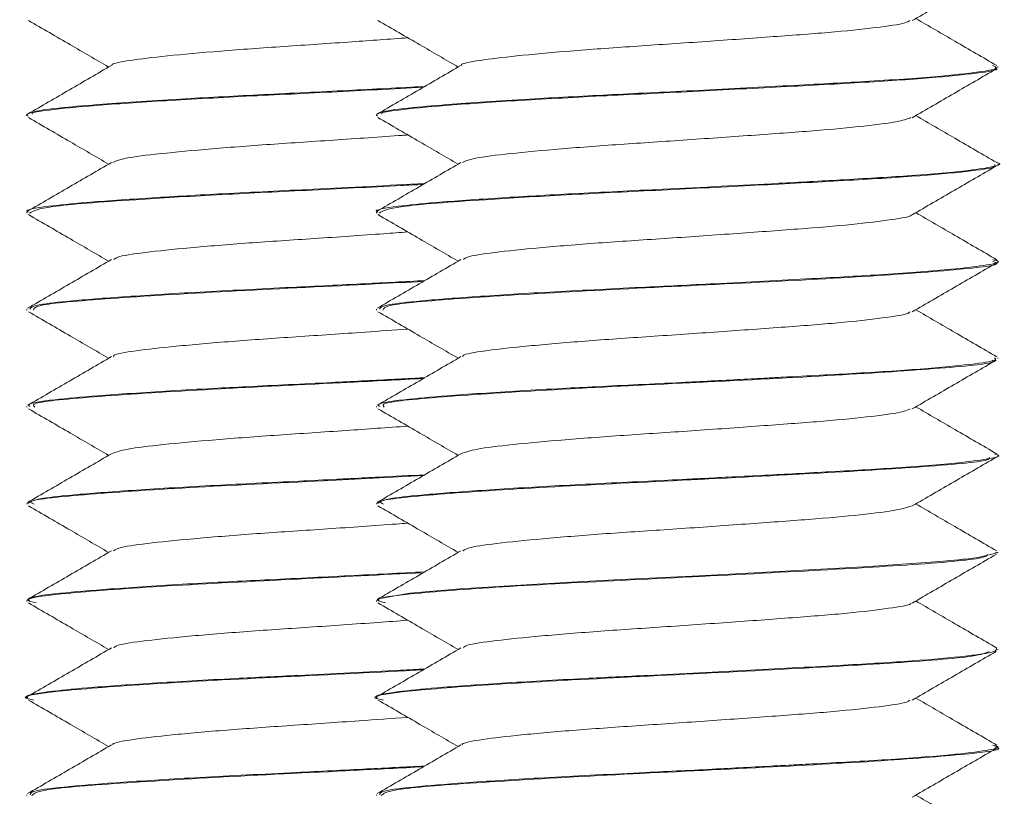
# Model space of a CAD drawing. Header units: millimetres. Extents: x -319 to 825, y -1612 to -168.
# Tile 38 of 41: x 778 to 791, y -227 to -217. Entities that reach past the tile are written whole.
import ezdxf

# ---------------------------------------------------------------- set-up
doc = ezdxf.new("R2010")
doc.units = ezdxf.units.MM

msp = doc.modelspace()

# ---------------------------------------------------------------- linework, layer by layer
at = {"color": 7, "linetype": 'Continuous', "lineweight": 15}
for p, q in [((790.72, -217.805), (790.72, -217.795)), ((778.22, -218.42), (778.22, -218.43)), ((782.72, -218.42), (782.72, -218.43)), ((790.72, -219.055), (790.72, -219.045)), ((778.22, -219.67), (778.22, -219.68)), ((782.72, -219.67), (782.72, -219.68)), ((790.72, -220.305), (790.72, -220.295)), ((778.22, -220.92), (778.22, -220.93)), ((782.72, -220.92), (782.72, -220.93)), ((790.72, -221.555), (790.72, -221.545)), ((778.22, -222.17), (778.22, -222.18)), ((782.72, -222.17), (782.72, -222.18)), ((790.72, -222.805), (790.72, -222.795)), ((778.22, -223.42), (778.22, -223.429)), ((782.72, -223.42), (782.72, -223.429)), ((790.72, -224.055), (790.72, -224.045)), ((778.22, -224.67), (778.22, -224.68)), ((782.72, -224.67), (782.72, -224.68)), ((790.72, -225.305), (790.72, -225.295)), ((778.22, -225.92), (778.22, -225.93)), ((782.72, -225.92), (782.72, -225.93)), ((790.72, -226.556), (790.72, -226.545)), ((778.22, -227.17), (778.22, -227.18)), ((782.72, -227.17), (782.72, -227.18))]:
    msp.add_line(p, q, dxfattribs=at)
at = {"color": 7, "linetype": 'Continuous', "lineweight": 15, "flags": 128}
msp.add_lwpolyline([(790.692, -224.045), (790.712, -224.057), (790.486, -224.112), (790.377, -224.127), (790.31, -224.135), (790.273, -224.139), (790.254, -224.141), (790.249, -224.142), (790.247, -224.142), (790.246, -224.142), (790.246, -224.142), (790.246, -224.142), (790.246, -224.142), (790.246, -224.142), (790.246, -224.142), (790.246, -224.142), (790.244, -224.142), (790.214, -224.145), (790.162, -224.151), (789.975, -224.168), (789.071, -224.233), (788.061, -224.288), (786.876, -224.35), (785.783, -224.404), (785.311, -224.428), (784.79, -224.457), (783.798, -224.521), (783.153, -224.576), (782.743, -224.648), (782.754, -224.67)], dxfattribs=at)
at = {"color": 7, "linetype": 'Continuous', "lineweight": 15}
for points, knots in [([(789.62, -217.202), (789.799, -217.098), (790.159, -216.889), (790.519, -216.68), (790.699, -216.576)], [0, 0, 0, 0, 0.499701, 1, 1, 1, 1]), ([(778.24, -217.201), (778.421, -217.305), (778.765, -217.505), (779.109, -217.705), (779.273, -217.8)], [0, 0, 0, 0, 0.522706, 1, 1, 1, 1]), ([(782.74, -217.201), (782.921, -217.305), (783.265, -217.505), (783.609, -217.705), (783.773, -217.8)], [0, 0, 0, 0, 0.522706, 1, 1, 1, 1]), ([(783.816, -217.779), (783.816, -217.778), (783.803, -217.757), (784.03, -217.714), (784.496, -217.657), (785.191, -217.594), (786.021, -217.534), (786.916, -217.475), (787.789, -217.412), (788.572, -217.355), (789.171, -217.293), (789.53, -217.241), (789.573, -217.211), (789.588, -217.201)], [0, 0, 0, 0, 0.005885, 0.110934, 0.213867, 0.319158, 0.423047, 0.526883, 0.632187, 0.73513, 0.840149, 0.944651, 1, 1, 1, 1]), ([(790.709, -217.781), (790.529, -217.677), (790.181, -217.475), (789.834, -217.273), (789.666, -217.175)], [0, 0, 0, 0, 0.517427, 1, 1, 1, 1]), ([(779.316, -217.779), (779.316, -217.778), (779.303, -217.757), (779.53, -217.714), (779.995, -217.657), (780.692, -217.594), (781.519, -217.535), (782.367, -217.479), (782.888, -217.441), (783.125, -217.424)], [0, 0, 0, 0, 0.009597, 0.180835, 0.348625, 0.52026, 0.68961, 0.858874, 1, 1, 1, 1]), ([(779.309, -217.779), (779.129, -217.884), (778.77, -218.093), (778.41, -218.302), (778.23, -218.406)], [0, 0, 0, 0, 0.49969, 1, 1, 1, 1]), ([(783.809, -217.779), (783.629, -217.884), (783.27, -218.093), (782.91, -218.302), (782.73, -218.406)], [0, 0, 0, 0, 0.49969, 1, 1, 1, 1]), ([(790.655, -217.78), (790.682, -217.792), (790.741, -217.818), (790.518, -217.862), (790.029, -217.919), (789.163, -217.98), (788.067, -218.038), (786.916, -218.099), (785.758, -218.155), (784.647, -218.213), (783.761, -218.271), (783.137, -218.324), (782.785, -218.368), (782.788, -218.396), (782.79, -218.405)], [0, 0, 0, 0, 0.056657, 0.122277, 0.21814, 0.32374, 0.410704, 0.512524, 0.599879, 0.68603, 0.795673, 0.866407, 0.954111, 1, 1, 1, 1]), ([(782.739, -218.43), (782.733, -218.428), (782.674, -218.405), (782.915, -218.36), (783.468, -218.303), (784.352, -218.241), (785.443, -218.18), (786.654, -218.122), (787.867, -218.059), (788.977, -218.001), (789.889, -217.94), (790.48, -217.878), (790.748, -217.836), (790.696, -217.81), (790.686, -217.805)], [0, 0, 0, 0, 0.011821, 0.109357, 0.204744, 0.301781, 0.398741, 0.494177, 0.591728, 0.687476, 0.784043, 0.881352, 0.97662, 1, 1, 1, 1]), ([(789.62, -218.452), (789.799, -218.348), (790.159, -218.139), (790.519, -217.93), (790.699, -217.826)], [0, 0, 0, 0, 0.499701, 1, 1, 1, 1]), ([(778.239, -218.43), (778.233, -218.428), (778.174, -218.405), (778.415, -218.36), (778.968, -218.303), (779.852, -218.241), (780.942, -218.18), (782.148, -218.123), (782.933, -218.081), (783.324, -218.061)], [0, 0, 0, 0, 0.020062, 0.185613, 0.347517, 0.512218, 0.67679, 0.838776, 1, 1, 1, 1]), ([(783.344, -218.05), (783.016, -218.067), (782.332, -218.103), (781.257, -218.155), (780.148, -218.213), (779.261, -218.271), (778.637, -218.324), (778.285, -218.368), (778.288, -218.396), (778.29, -218.405)], [0, 0, 0, 0, 0.141896, 0.295666, 0.447318, 0.640322, 0.764832, 0.919221, 1, 1, 1, 1]), ([(790.709, -219.031), (790.529, -218.927), (790.181, -218.725), (789.834, -218.523), (789.666, -218.425)], [0, 0, 0, 0, 0.517427, 1, 1, 1, 1]), ([(778.24, -218.451), (778.421, -218.555), (778.765, -218.755), (779.109, -218.955), (779.273, -219.05)], [0, 0, 0, 0, 0.522718, 1, 1, 1, 1]), ([(782.74, -218.451), (782.921, -218.555), (783.265, -218.755), (783.609, -218.955), (783.773, -219.05)], [0, 0, 0, 0, 0.522718, 1, 1, 1, 1]), ([(783.829, -219.031), (783.861, -219.014), (783.931, -218.976), (784.35, -218.923), (784.985, -218.861), (785.786, -218.8), (786.672, -218.742), (787.558, -218.679), (788.373, -218.621), (789.03, -218.56), (789.474, -218.502), (789.563, -218.466), (789.603, -218.451)], [0, 0, 0, 0, 0.084345, 0.187104, 0.291642, 0.396098, 0.498908, 0.604004, 0.707146, 0.811181, 0.916015, 1, 1, 1, 1]), ([(779.329, -219.031), (779.361, -219.014), (779.431, -218.976), (779.851, -218.923), (780.484, -218.861), (781.288, -218.799), (782.165, -218.742), (782.808, -218.697), (783.101, -218.676), (783.125, -218.674)], [0, 0, 0, 0, 0.137455, 0.304911, 0.475273, 0.645498, 0.813043, 0.984311, 1, 1, 1, 1]), ([(779.309, -219.029), (779.129, -219.134), (778.77, -219.343), (778.41, -219.552), (778.23, -219.656)], [0, 0, 0, 0, 0.499702, 1, 1, 1, 1]), ([(790.708, -219.031), (790.708, -219.031), (790.791, -219.047), (790.668, -219.083), (790.357, -219.136), (789.668, -219.197), (788.777, -219.25), (787.716, -219.308), (786.51, -219.369), (785.279, -219.428), (784.266, -219.487), (783.481, -219.542), (782.925, -219.598), (782.675, -219.643), (782.733, -219.667), (782.739, -219.67)], [0, 0, 0, 0, 0.000765, 0.079355, 0.15813, 0.265928, 0.350556, 0.418189, 0.534897, 0.627807, 0.7098, 0.80358, 0.882584, 0.987563, 1, 1, 1, 1]), ([(783.809, -219.029), (783.629, -219.134), (783.27, -219.343), (782.91, -219.552), (782.73, -219.656)], [0, 0, 0, 0, 0.499702, 1, 1, 1, 1]), ([(782.756, -219.68), (782.807, -219.652), (782.914, -219.593), (783.928, -219.519), (785.128, -219.445), (786.32, -219.389), (787.544, -219.326), (788.692, -219.266), (789.667, -219.208), (790.352, -219.144), (790.707, -219.096), (790.682, -219.066), (790.673, -219.055)], [0, 0, 0, 0, 0.131167, 0.2744642, 0.3719884, 0.4673557, 0.5647454, 0.6614415, 0.7572578, 0.8549079, 0.9504597, 1, 1, 1, 1]), ([(789.62, -219.702), (789.799, -219.598), (790.159, -219.389), (790.519, -219.18), (790.699, -219.076)], [0, 0, 0, 0, 0.499701, 1, 1, 1, 1]), ([(783.343, -219.3), (782.867, -219.325), (781.997, -219.37), (780.777, -219.428), (779.767, -219.487), (778.981, -219.542), (778.425, -219.598), (778.175, -219.643), (778.233, -219.667), (778.239, -219.67)], [0, 0, 0, 0, 0.194403, 0.355331, 0.497349, 0.659784, 0.796626, 0.978459, 1, 1, 1, 1]), ([(778.256, -219.68), (778.307, -219.652), (778.415, -219.593), (779.427, -219.519), (780.63, -219.445), (781.815, -219.389), (782.755, -219.341), (783.229, -219.316), (783.325, -219.311)], [0, 0, 0, 0, 0.222468, 0.465513, 0.630921, 0.792672, 0.957854, 1, 1, 1, 1]), ([(790.709, -220.281), (790.529, -220.177), (790.181, -219.975), (789.834, -219.773), (789.666, -219.675)], [0, 0, 0, 0, 0.517427, 1, 1, 1, 1]), ([(778.24, -219.701), (778.421, -219.805), (778.765, -220.005), (779.109, -220.205), (779.273, -220.3)], [0, 0, 0, 0, 0.522706, 1, 1, 1, 1]), ([(782.74, -219.701), (782.921, -219.805), (783.265, -220.005), (783.609, -220.205), (783.773, -220.3)], [0, 0, 0, 0, 0.522706, 1, 1, 1, 1]), ([(783.842, -220.28), (783.852, -220.269), (783.88, -220.238), (784.215, -220.188), (784.792, -220.128), (785.557, -220.065), (786.427, -220.009), (787.323, -219.946), (788.162, -219.886), (788.879, -219.828), (789.367, -219.764), (789.613, -219.725), (789.611, -219.703), (789.611, -219.702)], [0, 0, 0, 0, 0.055236, 0.158948, 0.262964, 0.368217, 0.471132, 0.576239, 0.680593, 0.783992, 0.889383, 0.992496, 1, 1, 1, 1]), ([(779.342, -220.28), (779.352, -220.269), (779.38, -220.238), (779.715, -220.188), (780.292, -220.128), (781.058, -220.065), (781.923, -220.009), (782.645, -219.959), (783.023, -219.931), (783.125, -219.924)], [0, 0, 0, 0, 0.089787, 0.258363, 0.427433, 0.598509, 0.765788, 0.936631, 1, 1, 1, 1]), ([(779.309, -220.279), (779.129, -220.384), (778.77, -220.593), (778.41, -220.802), (778.23, -220.906)], [0, 0, 0, 0, 0.499714, 1, 1, 1, 1]), ([(783.809, -220.279), (783.629, -220.384), (783.27, -220.593), (782.91, -220.802), (782.73, -220.906)], [0, 0, 0, 0, 0.499714, 1, 1, 1, 1]), ([(790.658, -220.281), (790.682, -220.286), (790.791, -220.312), (790.579, -220.352), (790.113, -220.41), (789.345, -220.469), (788.284, -220.527), (787.193, -220.585), (786.027, -220.642), (784.927, -220.697), (783.92, -220.76), (783.229, -220.814), (782.79, -220.867), (782.77, -220.902), (782.76, -220.92)], [0, 0, 0, 0, 0.026767, 0.118615, 0.195265, 0.298973, 0.382935, 0.483621, 0.557649, 0.653793, 0.74906, 0.840486, 0.917216, 1, 1, 1, 1]), ([(782.803, -220.93), (782.812, -220.908), (782.833, -220.855), (783.806, -220.776), (785.364, -220.682), (787.222, -220.594), (788.989, -220.503), (790.225, -220.411), (790.8, -220.348), (790.676, -220.311), (790.656, -220.305)], [0, 0, 0, 0, 0.105478, 0.249096, 0.394889, 0.538956, 0.683637, 0.828903, 0.972678, 1, 1, 1, 1]), ([(789.62, -220.952), (789.799, -220.848), (790.159, -220.639), (790.519, -220.43), (790.699, -220.326)], [0, 0, 0, 0, 0.499701, 1, 1, 1, 1]), ([(783.344, -220.55), (783.09, -220.563), (782.533, -220.593), (781.524, -220.642), (780.428, -220.697), (779.419, -220.76), (778.729, -220.814), (778.29, -220.867), (778.27, -220.902), (778.26, -220.92)], [0, 0, 0, 0, 0.107106, 0.23511, 0.401358, 0.566089, 0.724179, 0.856854, 1, 1, 1, 1]), ([(778.303, -220.93), (778.312, -220.908), (778.333, -220.855), (779.309, -220.776), (780.852, -220.682), (782.362, -220.612), (783.121, -220.571), (783.326, -220.56)], [0, 0, 0, 0, 0.178174, 0.420776, 0.667053, 0.910413, 1, 1, 1, 1]), ([(778.24, -220.951), (778.421, -221.055), (778.765, -221.255), (779.109, -221.455), (779.273, -221.55)], [0, 0, 0, 0, 0.522706, 1, 1, 1, 1]), ([(782.74, -220.951), (782.921, -221.055), (783.265, -221.255), (783.609, -221.455), (783.773, -221.55)], [0, 0, 0, 0, 0.522706, 1, 1, 1, 1]), ([(783.834, -221.53), (783.834, -221.524), (783.833, -221.499), (784.098, -221.453), (784.612, -221.396), (785.336, -221.332), (786.184, -221.274), (787.082, -221.213), (787.944, -221.151), (788.701, -221.094), (789.257, -221.031), (789.565, -220.985), (789.585, -220.958), (789.59, -220.951)], [0, 0, 0, 0, 0.025922, 0.130549, 0.23374, 0.339147, 0.442457, 0.546936, 0.651984, 0.754925, 0.86023, 0.964113, 1, 1, 1, 1]), ([(790.709, -221.531), (790.529, -221.427), (790.181, -221.225), (789.834, -221.023), (789.666, -220.925)], [0, 0, 0, 0, 0.517427, 1, 1, 1, 1]), ([(779.334, -221.53), (779.334, -221.524), (779.333, -221.499), (779.598, -221.453), (780.112, -221.396), (780.837, -221.332), (781.682, -221.274), (782.48, -221.221), (782.943, -221.187), (783.125, -221.174)], [0, 0, 0, 0, 0.042195, 0.212491, 0.380455, 0.552022, 0.720174, 0.890231, 1, 1, 1, 1]), ([(779.309, -221.529), (779.129, -221.634), (778.77, -221.843), (778.41, -222.052), (778.23, -222.156)], [0, 0, 0, 0, 0.499702, 1, 1, 1, 1]), ([(783.809, -221.529), (783.629, -221.634), (783.27, -221.843), (782.91, -222.052), (782.73, -222.156)], [0, 0, 0, 0, 0.499702, 1, 1, 1, 1]), ([(790.678, -221.545), (790.688, -221.554), (790.719, -221.58), (790.437, -221.623), (789.845, -221.684), (788.956, -221.742), (788.223, -221.78), (787.71, -221.807), (787.278, -221.83), (786.533, -221.868), (785.753, -221.906), (785.067, -221.941), (784.379, -221.98), (783.633, -222.031), (783.013, -222.086), (782.71, -222.134), (782.749, -222.163), (782.759, -222.17)], [0, 0, 0, 0, 0.039219, 0.12203, 0.224156, 0.316495, 0.400107, 0.416344, 0.444568, 0.505891, 0.594201, 0.631031, 0.680686, 0.780193, 0.863651, 0.964867, 1, 1, 1, 1]), ([(782.822, -222.18), (782.806, -222.163), (782.76, -222.116), (783.582, -222.042), (785.044, -221.948), (786.885, -221.861), (788.698, -221.768), (790.035, -221.678), (790.714, -221.615), (790.655, -221.58), (790.647, -221.576)], [0, 0, 0, 0, 0.0815599, 0.2301781, 0.3810477, 0.5295669, 0.6799966, 0.8292604, 0.9784094, 1, 1, 1, 1]), ([(789.62, -222.202), (789.799, -222.098), (790.159, -221.889), (790.519, -221.68), (790.699, -221.576)], [0, 0, 0, 0, 0.499701, 1, 1, 1, 1]), ([(783.343, -221.8), (783.315, -221.802), (783.173, -221.809), (782.778, -221.83), (782.033, -221.868), (781.253, -221.906), (780.567, -221.941), (779.879, -221.98), (779.133, -222.031), (778.513, -222.086), (778.21, -222.134), (778.249, -222.163), (778.259, -222.17)], [0, 0, 0, 0, 0.012101, 0.059873, 0.163668, 0.313141, 0.37548, 0.459527, 0.627952, 0.769215, 0.94053, 1, 1, 1, 1]), ([(778.322, -222.18), (778.306, -222.163), (778.26, -222.116), (779.084, -222.042), (780.536, -221.948), (782.128, -221.874), (783.012, -221.827), (783.326, -221.81)], [0, 0, 0, 0, 0.133373, 0.376404, 0.62312, 0.86599, 1, 1, 1, 1]), ([(778.24, -222.201), (778.421, -222.305), (778.765, -222.505), (779.109, -222.705), (779.273, -222.8)], [0, 0, 0, 0, 0.522706, 1, 1, 1, 1]), ([(782.74, -222.201), (782.921, -222.305), (783.265, -222.505), (783.609, -222.705), (783.773, -222.8)], [0, 0, 0, 0, 0.522706, 1, 1, 1, 1]), ([(783.81, -222.78), (783.863, -222.76), (783.971, -222.719), (784.453, -222.662), (785.124, -222.599), (785.947, -222.539), (786.839, -222.481), (787.717, -222.417), (788.51, -222.36), (789.128, -222.298), (789.513, -222.245), (789.569, -222.213), (789.591, -222.201)], [0, 0, 0, 0, 0.10343, 0.206145, 0.311139, 0.415147, 0.518502, 0.623681, 0.72653, 0.831176, 0.935722, 1, 1, 1, 1]), ([(790.709, -222.781), (790.529, -222.677), (790.181, -222.475), (789.834, -222.273), (789.666, -222.175)], [0, 0, 0, 0, 0.517427, 1, 1, 1, 1]), ([(779.31, -222.78), (779.363, -222.76), (779.471, -222.719), (779.953, -222.662), (780.624, -222.599), (781.445, -222.539), (782.314, -222.482), (782.862, -222.443), (783.125, -222.424)], [0, 0, 0, 0, 0.168545, 0.335935, 0.507029, 0.676518, 0.844941, 1, 1, 1, 1]), ([(779.309, -222.779), (779.129, -222.884), (778.77, -223.093), (778.41, -223.302), (778.23, -223.406)], [0, 0, 0, 0, 0.499714, 1, 1, 1, 1]), ([(783.809, -222.779), (783.629, -222.884), (783.27, -223.093), (782.91, -223.302), (782.73, -223.406)], [0, 0, 0, 0, 0.499714, 1, 1, 1, 1]), ([(790.677, -222.781), (790.693, -222.784), (790.782, -222.806), (790.631, -222.842), (790.253, -222.897), (789.522, -222.958), (788.704, -223.004), (787.964, -223.044), (787.42, -223.072), (786.96, -223.096), (786.617, -223.113), (786.017, -223.143), (785.102, -223.187), (784.102, -223.247), (783.36, -223.303), (782.83, -223.358), (782.769, -223.398), (782.734, -223.42)], [0, 0, 0, 0, 0.017305, 0.09667, 0.174157, 0.281803, 0.366775, 0.403525, 0.469863, 0.496606, 0.511637, 0.55011, 0.6371, 0.730364, 0.82075, 0.898214, 1, 1, 1, 1]), ([(782.814, -223.429), (782.789, -223.419), (782.695, -223.378), (783.381, -223.308), (784.735, -223.215), (786.545, -223.128), (788.387, -223.033), (789.84, -222.946), (790.635, -222.875), (790.614, -222.835), (790.609, -222.825)], [0, 0, 0, 0, 0.0539753, 0.2032062, 0.3538236, 0.5023976, 0.6533353, 0.8020973, 0.9522095, 1, 1, 1, 1]), ([(789.62, -223.452), (789.799, -223.348), (790.159, -223.139), (790.519, -222.93), (790.699, -222.826)], [0, 0, 0, 0, 0.499701, 1, 1, 1, 1]), ([(783.344, -223.05), (783.148, -223.06), (782.842, -223.076), (782.46, -223.096), (782.117, -223.113), (781.517, -223.143), (780.602, -223.187), (779.602, -223.247), (778.86, -223.303), (778.33, -223.358), (778.269, -223.398), (778.234, -223.42)], [0, 0, 0, 0, 0.0823479, 0.1286388, 0.1546578, 0.2212537, 0.3718296, 0.5332701, 0.6897241, 0.8238106, 1, 1, 1, 1]), ([(778.314, -223.429), (778.289, -223.419), (778.195, -223.378), (778.883, -223.308), (780.23, -223.215), (781.891, -223.136), (782.9, -223.083), (783.326, -223.06)], [0, 0, 0, 0, 0.088371, 0.332689, 0.57928, 0.822526, 1, 1, 1, 1]), ([(778.24, -223.451), (778.421, -223.555), (778.765, -223.755), (779.109, -223.955), (779.273, -224.05)], [0, 0, 0, 0, 0.522706, 1, 1, 1, 1]), ([(782.74, -223.451), (782.921, -223.555), (783.265, -223.755), (783.609, -223.955), (783.773, -224.05)], [0, 0, 0, 0, 0.522706, 1, 1, 1, 1]), ([(783.835, -224.03), (783.859, -224.015), (783.914, -223.98), (784.306, -223.928), (784.923, -223.867), (785.713, -223.804), (786.595, -223.748), (787.484, -223.684), (788.308, -223.625), (788.981, -223.566), (789.455, -223.505), (789.561, -223.468), (789.611, -223.451)], [0, 0, 0, 0, 0.0751203, 0.1780273, 0.282347, 0.3869977, 0.4896882, 0.5947337, 0.698145, 0.8018854, 0.9068384, 1, 1, 1, 1]), ([(790.709, -224.031), (790.529, -223.927), (790.181, -223.725), (789.834, -223.523), (789.666, -223.425)], [0, 0, 0, 0, 0.517439, 1, 1, 1, 1]), ([(779.335, -224.03), (779.359, -224.015), (779.414, -223.98), (779.806, -223.928), (780.422, -223.867), (781.215, -223.804), (782.089, -223.748), (782.757, -223.701), (783.076, -223.677), (783.125, -223.674)], [0, 0, 0, 0, 0.122411, 0.29009, 0.460075, 0.630601, 0.797931, 0.969099, 1, 1, 1, 1]), ([(779.309, -224.029), (779.129, -224.134), (778.77, -224.343), (778.41, -224.552), (778.23, -224.656)], [0, 0, 0, 0, 0.499702, 1, 1, 1, 1]), ([(782.839, -224.701), (782.79, -224.688), (782.618, -224.647), (783.192, -224.573), (784.445, -224.482), (786.205, -224.394), (788.066, -224.3), (789.62, -224.213), (790.549, -224.135), (790.584, -224.09), (790.596, -224.075)], [0, 0, 0, 0, 0.0592771, 0.2043899, 0.3491969, 0.4931598, 0.638994, 0.7825966, 0.9283682, 1, 1, 1, 1]), ([(783.809, -224.029), (783.629, -224.134), (783.27, -224.343), (782.91, -224.552), (782.73, -224.656)], [0, 0, 0, 0, 0.499702, 1, 1, 1, 1]), ([(789.62, -224.702), (789.799, -224.598), (790.159, -224.389), (790.519, -224.18), (790.699, -224.076)], [0, 0, 0, 0, 0.499701, 1, 1, 1, 1]), ([(778.339, -224.701), (778.29, -224.688), (778.118, -224.647), (778.693, -224.573), (779.941, -224.482), (781.654, -224.397), (782.787, -224.338), (783.325, -224.311)], [0, 0, 0, 0, 0.095142, 0.328048, 0.560463, 0.791524, 1, 1, 1, 1]), ([(783.344, -224.3), (783.023, -224.317), (782.346, -224.352), (781.473, -224.395), (780.782, -224.429), (780.077, -224.468), (779.281, -224.52), (778.557, -224.58), (778.209, -224.631), (778.246, -224.663), (778.254, -224.67)], [0, 0, 0, 0, 0.1331079, 0.281461, 0.3481514, 0.4257729, 0.5954066, 0.7474706, 0.9422934, 1, 1, 1, 1]), ([(778.24, -224.701), (778.421, -224.805), (778.765, -225.005), (779.109, -225.205), (779.273, -225.3)], [0, 0, 0, 0, 0.522706, 1, 1, 1, 1]), ([(782.74, -224.701), (782.921, -224.805), (783.265, -225.005), (783.609, -225.205), (783.773, -225.3)], [0, 0, 0, 0, 0.522706, 1, 1, 1, 1]), ([(783.842, -225.28), (783.847, -225.271), (783.865, -225.241), (784.176, -225.193), (784.734, -225.134), (785.487, -225.071), (786.35, -225.014), (787.247, -224.952), (788.094, -224.89), (788.824, -224.833), (789.335, -224.769), (789.598, -224.728), (789.601, -224.705), (789.602, -224.702)], [0, 0, 0, 0, 0.045995, 0.150026, 0.253732, 0.359075, 0.462054, 0.567004, 0.671616, 0.774813, 0.880217, 0.983515, 1, 1, 1, 1]), ([(790.709, -225.281), (790.529, -225.177), (790.181, -224.975), (789.834, -224.773), (789.666, -224.675)], [0, 0, 0, 0, 0.517427, 1, 1, 1, 1]), ([(779.342, -225.28), (779.347, -225.271), (779.365, -225.241), (779.676, -225.193), (780.234, -225.134), (780.987, -225.071), (781.847, -225.014), (782.593, -224.963), (782.998, -224.933), (783.125, -224.924)], [0, 0, 0, 0, 0.0747817, 0.2439271, 0.4125469, 0.5838235, 0.751259, 0.9218995, 1, 1, 1, 1]), ([(779.309, -225.279), (779.129, -225.384), (778.77, -225.593), (778.41, -225.802), (778.23, -225.906)], [0, 0, 0, 0, 0.499714, 1, 1, 1, 1]), ([(782.812, -225.951), (782.776, -225.944), (782.581, -225.908), (783.041, -225.838), (784.166, -225.749), (785.87, -225.659), (787.737, -225.567), (789.376, -225.479), (790.454, -225.395), (790.566, -225.346), (790.61, -225.326)], [0, 0, 0, 0, 0.032793, 0.178589, 0.322679, 0.467353, 0.612647, 0.756426, 0.902389, 1, 1, 1, 1]), ([(790.704, -225.281), (790.707, -225.298), (790.712, -225.324), (790.53, -225.357), (790.238, -225.396), (789.673, -225.446), (788.718, -225.504), (787.537, -225.566), (786.371, -225.626), (785.273, -225.679), (784.309, -225.734), (783.489, -225.792), (782.918, -225.848), (782.675, -225.894), (782.728, -225.918), (782.731, -225.92)], [0, 0, 0, 0, 0.0779088, 0.1206305, 0.1661575, 0.259238, 0.3473514, 0.4477169, 0.5504416, 0.615425, 0.7100408, 0.8022364, 0.8814964, 0.9914601, 1, 1, 1, 1]), ([(783.809, -225.279), (783.629, -225.384), (783.27, -225.593), (782.91, -225.802), (782.73, -225.906)], [0, 0, 0, 0, 0.499714, 1, 1, 1, 1]), ([(789.62, -225.952), (789.799, -225.848), (790.159, -225.639), (790.519, -225.43), (790.699, -225.326)], [0, 0, 0, 0, 0.499701, 1, 1, 1, 1]), ([(778.312, -225.951), (778.276, -225.944), (778.081, -225.908), (778.539, -225.838), (779.671, -225.749), (781.35, -225.659), (782.711, -225.595), (783.285, -225.563), (783.325, -225.561)], [0, 0, 0, 0, 0.052599, 0.28643, 0.517525, 0.749558, 0.982586, 1, 1, 1, 1]), ([(783.344, -225.55), (783.241, -225.555), (782.732, -225.583), (781.867, -225.626), (780.775, -225.679), (779.808, -225.734), (778.989, -225.792), (778.418, -225.848), (778.175, -225.894), (778.228, -225.918), (778.231, -225.92)], [0, 0, 0, 0, 0.045123, 0.222728, 0.335084, 0.498672, 0.658075, 0.795113, 0.985235, 1, 1, 1, 1]), ([(778.24, -225.951), (778.421, -226.055), (778.765, -226.255), (779.109, -226.455), (779.273, -226.55)], [0, 0, 0, 0, 0.522706, 1, 1, 1, 1]), ([(782.74, -225.951), (782.921, -226.055), (783.265, -226.255), (783.609, -226.455), (783.773, -226.55)], [0, 0, 0, 0, 0.522706, 1, 1, 1, 1]), ([(783.827, -226.529), (783.826, -226.526), (783.819, -226.503), (784.066, -226.458), (784.558, -226.401), (785.269, -226.337), (786.109, -226.279), (787.006, -226.219), (787.873, -226.156), (788.642, -226.099), (789.219, -226.036), (789.549, -225.988), (789.579, -225.959), (789.588, -225.951)], [0, 0, 0, 0, 0.0166963, 0.1215351, 0.2245776, 0.3299543, 0.4334979, 0.5377013, 0.6428893, 0.7458002, 0.8509943, 0.9551821, 1, 1, 1, 1]), ([(790.709, -226.531), (790.529, -226.427), (790.181, -226.225), (789.834, -226.023), (789.666, -225.925)], [0, 0, 0, 0, 0.517439, 1, 1, 1, 1]), ([(779.327, -226.529), (779.326, -226.526), (779.319, -226.503), (779.566, -226.458), (780.057, -226.401), (780.769, -226.337), (781.607, -226.279), (782.428, -226.224), (782.918, -226.189), (783.125, -226.174)], [0, 0, 0, 0, 0.0271909, 0.1979486, 0.3657748, 0.5374027, 0.7060484, 0.8757674, 1, 1, 1, 1]), ([(779.309, -226.529), (779.129, -226.634), (778.77, -226.843), (778.41, -227.052), (778.23, -227.156)], [0, 0, 0, 0, 0.499702, 1, 1, 1, 1]), ([(783.809, -226.529), (783.629, -226.634), (783.27, -226.843), (782.91, -227.052), (782.73, -227.156)], [0, 0, 0, 0, 0.499702, 1, 1, 1, 1]), ([(790.657, -226.53), (790.683, -226.538), (790.766, -226.562), (790.581, -226.602), (790.144, -226.658), (789.353, -226.718), (788.621, -226.758), (788.129, -226.785), (787.728, -226.806), (787.067, -226.841), (786.056, -226.891), (784.951, -226.945), (783.947, -227.008), (783.219, -227.065), (782.774, -227.118), (782.766, -227.155), (782.763, -227.17)], [0, 0, 0, 0, 0.03383, 0.107994, 0.197516, 0.294665, 0.38271, 0.396333, 0.419272, 0.482, 0.552897, 0.653887, 0.747653, 0.834157, 0.927837, 1, 1, 1, 1]), ([(782.782, -227.18), (782.811, -227.155), (782.876, -227.099), (783.932, -227.017), (785.536, -226.924), (787.398, -226.834), (789.14, -226.745), (790.306, -226.652), (790.828, -226.592), (790.696, -226.558), (790.685, -226.556)], [0, 0, 0, 0, 0.119334, 0.263005, 0.408505, 0.552905, 0.697168, 0.842787, 0.986423, 1, 1, 1, 1]), ([(789.62, -227.202), (789.799, -227.098), (790.159, -226.889), (790.519, -226.68), (790.699, -226.576)], [0, 0, 0, 0, 0.499701, 1, 1, 1, 1]), ([(783.343, -226.8), (783.097, -226.813), (782.554, -226.841), (781.555, -226.891), (780.451, -226.945), (779.447, -227.008), (778.719, -227.065), (778.274, -227.118), (778.266, -227.155), (778.263, -227.17)], [0, 0, 0, 0, 0.1025951, 0.2254231, 0.4003795, 0.562824, 0.7126866, 0.8749819, 1, 1, 1, 1]), ([(778.282, -227.18), (778.311, -227.155), (778.375, -227.099), (779.436, -227.017), (781.021, -226.924), (782.484, -226.856), (783.179, -226.818), (783.326, -226.81)], [0, 0, 0, 0, 0.201668, 0.44447, 0.690364, 0.934399, 1, 1, 1, 1]), ([(790.709, -227.781), (790.529, -227.677), (790.181, -227.475), (789.834, -227.273), (789.666, -227.175)], [0, 0, 0, 0, 0.517427, 1, 1, 1, 1])]:
    msp.add_open_spline(points, degree=3, knots=knots, dxfattribs=at)

doc.saveas('drawing.dxf')
